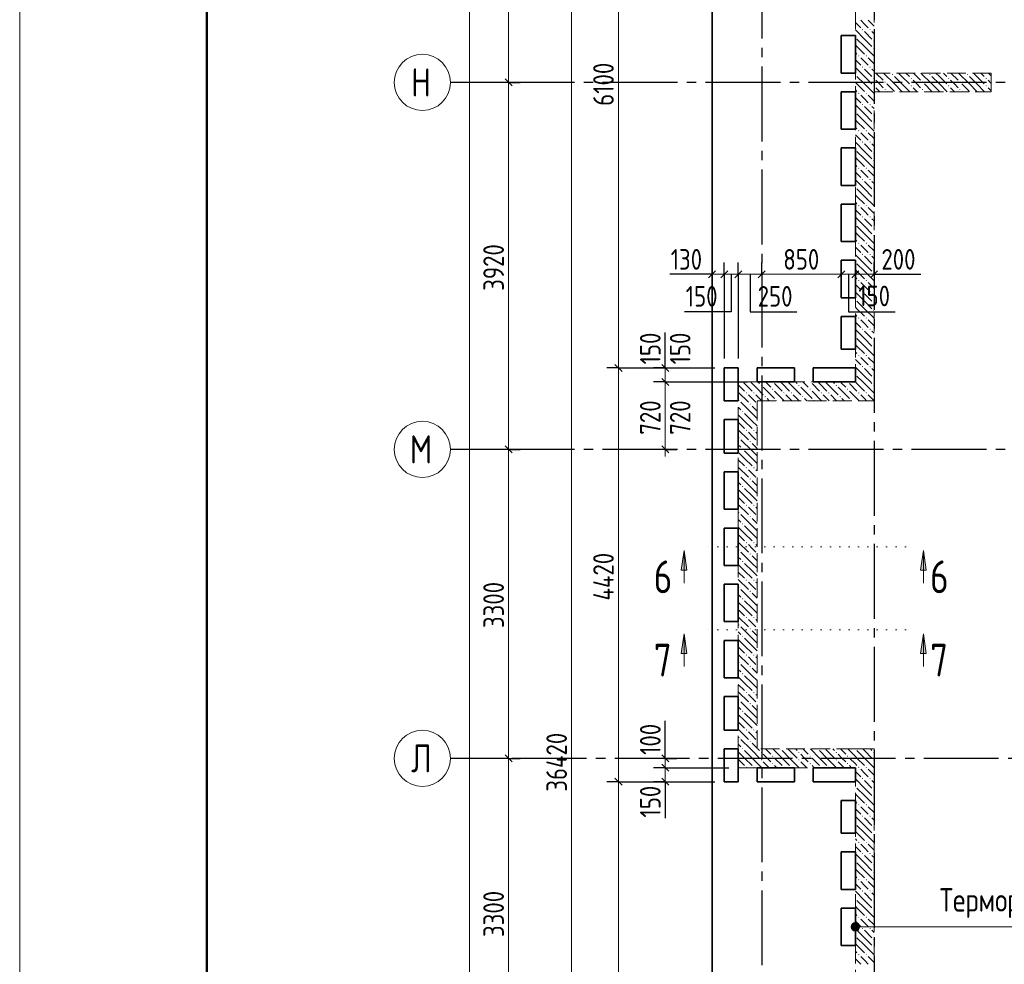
# Model space of a CAD drawing. Header units: millimetres. Extents: x 0 to 43617, y 0 to 59400.
# Tile 22 of 32: x 0 to 10514, y 36830 to 46920. Entities that reach past the tile are written whole.
import ezdxf

# ---------------------------------------------------------------- set-up
doc = ezdxf.new("R2010")
doc.units = ezdxf.units.MM
for name, pattern in [('______2', [270, 200, -70]), ('______5', [1100, 800, -100, 100, -100]), ('______9', [100, 0, -100])]:
    doc.linetypes.add(name, pattern=pattern)
for name, color, linetype, lineweight in [('Standard', 7, 'Continuous', 25), ('Оси', 40, '______5', 18), ('Примечания', 7, 'Continuous', 25), ('Размерная выноска', 7, 'Continuous', 13), ('Сечения символ', 7, 'Continuous', 25)]:
    doc.layers.add(name, color=color, linetype=linetype, lineweight=lineweight)
doc.layers.add('ЖБ Перекрытие верхний уровень', color=7, linetype='Continuous', lineweight=25, true_color=0xe0e0ff)
doc.layers.add('ЖБ Стена верхний уровень', color=7, linetype='Continuous', lineweight=25, true_color=0x006e00)
doc.styles.add('GOST 2.304-81', font='txt')
doc.styles.add('ISOCPEUR', font='txt')

msp = doc.modelspace()

# ---------------------------------------------------------------- hatches: boundary and pattern name
at = {"layer": 'ЖБ Стена верхний уровень', "linetype": 'Continuous', "lineweight": 18, "transparency": 33554687}
for points in [[(8994, 46813), (9001, 46820), (9007, 46813), (9001, 46807)], [(9074, 46813), (9081, 46820), (9087, 46813), (9081, 46807)], [(8924, 46737), (8927, 46733), (8924, 46730)], [(9114, 46693), (9121, 46700), (9124, 46697), (9124, 46690), (9121, 46687)], [(9114, 46613), (9121, 46620), (9124, 46617), (9124, 46610), (9121, 46607)], [(8954, 46533), (8961, 46540), (8967, 46533), (8961, 46527)], [(9034, 46533), (9041, 46540), (9047, 46533), (9041, 46527)], [(8994, 46413), (9001, 46420), (9007, 46413), (9001, 46407)], [(9074, 46413), (9081, 46420), (9087, 46413), (9081, 46407)], [(8924, 46337), (8927, 46333), (8924, 46330)], [(9114, 46293), (9121, 46300), (9124, 46297), (9124, 46290), (9121, 46287)], [(9124, 46297), (9127, 46293), (9124, 46290)], [(9314, 46333), (9321, 46340), (9327, 46333), (9321, 46327)], [(9514, 46293), (9521, 46300), (9527, 46293), (9521, 46287)], [(9714, 46333), (9721, 46340), (9727, 46333), (9721, 46327)], [(9914, 46293), (9921, 46300), (9927, 46293), (9921, 46287)], [(10114, 46333), (10121, 46340), (10127, 46333), (10121, 46327)], [(10314, 46293), (10321, 46300), (10327, 46293), (10321, 46287)], [(9114, 46213), (9121, 46220), (9124, 46217), (9124, 46210), (9121, 46207)], [(9124, 46217), (9127, 46213), (9124, 46210)], [(9234, 46253), (9241, 46260), (9247, 46253), (9241, 46247)], [(9234, 46173), (9241, 46180), (9247, 46173), (9241, 46167)], [(9514, 46213), (9521, 46220), (9527, 46213), (9521, 46207)], [(9634, 46253), (9641, 46260), (9647, 46253), (9641, 46247)], [(9634, 46173), (9641, 46180), (9647, 46173), (9641, 46167)], [(9914, 46213), (9921, 46220), (9927, 46213), (9921, 46207)], [(10034, 46253), (10041, 46260), (10047, 46253), (10041, 46247)], [(10034, 46173), (10041, 46180), (10047, 46173), (10041, 46167)], [(10314, 46213), (10321, 46220), (10327, 46213), (10321, 46207)], [(8954, 46133), (8961, 46140), (8967, 46133), (8961, 46127)], [(9034, 46133), (9041, 46140), (9047, 46133), (9041, 46127)], [(8994, 46013), (9001, 46020), (9007, 46013), (9001, 46007)], [(9074, 46013), (9081, 46020), (9087, 46013), (9081, 46007)], [(8924, 45937), (8927, 45933), (8924, 45930)], [(9114, 45893), (9121, 45900), (9124, 45897), (9124, 45890), (9121, 45887)], [(8954, 45733), (8961, 45740), (8967, 45733), (8961, 45727)], [(9034, 45733), (9041, 45740), (9047, 45733), (9041, 45727)], [(9114, 45813), (9121, 45820), (9124, 45817), (9124, 45810), (9121, 45807)], [(8924, 45537), (8927, 45533), (8924, 45530)], [(8994, 45613), (9001, 45620), (9007, 45613), (9001, 45607)], [(9074, 45613), (9081, 45620), (9087, 45613), (9081, 45607)], [(9114, 45493), (9121, 45500), (9124, 45497), (9124, 45490), (9121, 45487)], [(8954, 45333), (8961, 45340), (8967, 45333), (8961, 45327)], [(9034, 45333), (9041, 45340), (9047, 45333), (9041, 45327)], [(9114, 45413), (9121, 45420), (9124, 45417), (9124, 45410), (9121, 45407)], [(8994, 45213), (9001, 45220), (9007, 45213), (9001, 45207)], [(9074, 45213), (9081, 45220), (9087, 45213), (9081, 45207)], [(8924, 45137), (8927, 45133), (8924, 45130)], [(9114, 45093), (9121, 45100), (9124, 45097), (9124, 45090), (9121, 45087)], [(9114, 45013), (9121, 45020), (9124, 45017), (9124, 45010), (9121, 45007)], [(8954, 44933), (8961, 44940), (8967, 44933), (8961, 44927)], [(9034, 44933), (9041, 44940), (9047, 44933), (9041, 44927)], [(8994, 44813), (9001, 44820), (9007, 44813), (9001, 44807)], [(9074, 44813), (9081, 44820), (9087, 44813), (9081, 44807)], [(8924, 44737), (8927, 44733), (8924, 44730)], [(9114, 44693), (9121, 44700), (9124, 44697), (9124, 44690), (9121, 44687)], [(9114, 44613), (9121, 44620), (9124, 44617), (9124, 44610), (9121, 44607)], [(8954, 44533), (8961, 44540), (8967, 44533), (8961, 44527)], [(9034, 44533), (9041, 44540), (9047, 44533), (9041, 44527)], [(8994, 44413), (9001, 44420), (9007, 44413), (9001, 44407)], [(9074, 44413), (9081, 44420), (9087, 44413), (9081, 44407)], [(8924, 44337), (8927, 44333), (8924, 44330)], [(9114, 44293), (9121, 44300), (9124, 44297), (9124, 44290), (9121, 44287)], [(9114, 44213), (9121, 44220), (9124, 44217), (9124, 44210), (9121, 44207)], [(8954, 44133), (8961, 44140), (8967, 44133), (8961, 44127)], [(9034, 44133), (9041, 44140), (9047, 44133), (9041, 44127)], [(8994, 44013), (9001, 44020), (9007, 44013), (9001, 44007)], [(9074, 44013), (9081, 44020), (9087, 44013), (9081, 44007)], [(8924, 43937), (8927, 43933), (8924, 43930)], [(9114, 43893), (9121, 43900), (9124, 43897), (9124, 43890), (9121, 43887)], [(9114, 43813), (9121, 43820), (9124, 43817), (9124, 43810), (9121, 43807)], [(8954, 43733), (8961, 43740), (8967, 43733), (8961, 43727)], [(9034, 43733), (9041, 43740), (9047, 43733), (9041, 43727)], [(8924, 43537), (8927, 43533), (8924, 43530)], [(8994, 43613), (9001, 43620), (9007, 43613), (9001, 43607)], [(9074, 43613), (9081, 43620), (9087, 43613), (9081, 43607)], [(9114, 43493), (9121, 43500), (9124, 43497), (9124, 43490), (9121, 43487)], [(8954, 43333), (8961, 43340), (8967, 43333), (8961, 43327)], [(9034, 43333), (9041, 43340), (9047, 43333), (9041, 43327)], [(9114, 43413), (9121, 43420), (9124, 43417), (9124, 43410), (9121, 43407)], [(8994, 43213), (9001, 43220), (9007, 43213), (9001, 43207)], [(9074, 43213), (9081, 43220), (9087, 43213), (9081, 43207)], [(8924, 43137), (8927, 43133), (8924, 43130)], [(7914, 43013), (7921, 43020), (7927, 43013), (7921, 43007)], [(8044, 43050), (8041, 43047), (8038, 43050)], [(8314, 43013), (8321, 43020), (8327, 43013), (8321, 43007)], [(8444, 43050), (8441, 43047), (8438, 43050)], [(8714, 43013), (8721, 43020), (8727, 43013), (8721, 43007)], [(8844, 43050), (8841, 43047), (8838, 43050)], [(9114, 43093), (9121, 43100), (9124, 43097), (9124, 43090), (9121, 43087)], [(9114, 43013), (9121, 43020), (9124, 43017), (9124, 43010), (9121, 43007)], [(7754, 42933), (7761, 42940), (7767, 42933), (7761, 42927)], [(7834, 42933), (7841, 42940), (7847, 42933), (7841, 42927)], [(7954, 42893), (7961, 42900), (7967, 42893), (7961, 42887)], [(8034, 42973), (8041, 42980), (8047, 42973), (8041, 42967)], [(8154, 42933), (8161, 42940), (8167, 42933), (8161, 42927)], [(8234, 42933), (8241, 42940), (8247, 42933), (8241, 42927)], [(8354, 42893), (8361, 42900), (8367, 42893), (8361, 42887)], [(8434, 42973), (8441, 42980), (8447, 42973), (8441, 42967)], [(8554, 42933), (8561, 42940), (8567, 42933), (8561, 42927)], [(8634, 42933), (8641, 42940), (8647, 42933), (8641, 42927)], [(8754, 42893), (8761, 42900), (8767, 42893), (8761, 42887)], [(8834, 42973), (8841, 42980), (8847, 42973), (8841, 42967)], [(8954, 42933), (8961, 42940), (8967, 42933), (8961, 42927)], [(9034, 42933), (9041, 42940), (9047, 42933), (9041, 42927)], [(7674, 42853), (7681, 42860), (7687, 42853), (7681, 42847)], [(7794, 42813), (7801, 42820), (7807, 42813), (7801, 42807)], [(8074, 42853), (8081, 42860), (8087, 42853), (8084, 42850), (8078, 42850)], [(8474, 42853), (8481, 42860), (8487, 42853), (8484, 42850), (8478, 42850)], [(8874, 42853), (8881, 42860), (8887, 42853), (8884, 42850), (8878, 42850)], [(7714, 42733), (7721, 42740), (7727, 42733), (7721, 42727)], [(7754, 42533), (7761, 42540), (7767, 42533), (7761, 42527)], [(7834, 42533), (7841, 42540), (7847, 42533), (7841, 42527)], [(7674, 42453), (7681, 42460), (7687, 42453), (7681, 42447)], [(7794, 42413), (7801, 42420), (7807, 42413), (7801, 42407)], [(7714, 42333), (7721, 42340), (7727, 42333), (7721, 42327)], [(7674, 42053), (7681, 42060), (7687, 42053), (7681, 42047)], [(7754, 42133), (7761, 42140), (7767, 42133), (7761, 42127)], [(7834, 42133), (7841, 42140), (7847, 42133), (7841, 42127)], [(7794, 42013), (7801, 42020), (7807, 42013), (7801, 42007)], [(7714, 41933), (7721, 41940), (7727, 41933), (7721, 41927)], [(7674, 41653), (7681, 41660), (7687, 41653), (7681, 41647)], [(7754, 41733), (7761, 41740), (7767, 41733), (7761, 41727)], [(7834, 41733), (7841, 41740), (7847, 41733), (7841, 41727)], [(7714, 41533), (7721, 41540), (7727, 41533), (7721, 41527)], [(7794, 41613), (7801, 41620), (7807, 41613), (7801, 41607)], [(7754, 41333), (7761, 41340), (7767, 41333), (7761, 41327)], [(7834, 41333), (7841, 41340), (7847, 41333), (7841, 41327)], [(7674, 41253), (7681, 41260), (7687, 41253), (7681, 41247)], [(7794, 41213), (7801, 41220), (7807, 41213), (7801, 41207)], [(7714, 41133), (7721, 41140), (7727, 41133), (7721, 41127)], [(7754, 40933), (7761, 40940), (7767, 40933), (7761, 40927)], [(7834, 40933), (7841, 40940), (7847, 40933), (7841, 40927)], [(7674, 40853), (7681, 40860), (7687, 40853), (7681, 40847)], [(7794, 40813), (7801, 40820), (7807, 40813), (7801, 40807)], [(7714, 40733), (7721, 40740), (7727, 40733), (7721, 40727)], [(7754, 40533), (7761, 40540), (7767, 40533), (7761, 40527)], [(7834, 40533), (7841, 40540), (7847, 40533), (7841, 40527)], [(7674, 40453), (7681, 40460), (7687, 40453), (7681, 40447)], [(7794, 40413), (7801, 40420), (7807, 40413), (7801, 40407)], [(7714, 40333), (7721, 40340), (7727, 40333), (7721, 40327)], [(7754, 40133), (7761, 40140), (7767, 40133), (7761, 40127)], [(7834, 40133), (7841, 40140), (7847, 40133), (7841, 40127)], [(7674, 40053), (7681, 40060), (7687, 40053), (7681, 40047)], [(7794, 40013), (7801, 40020), (7807, 40013), (7801, 40007)], [(7714, 39933), (7721, 39940), (7727, 39933), (7721, 39927)], [(7674, 39653), (7681, 39660), (7687, 39653), (7681, 39647)], [(7754, 39733), (7761, 39740), (7767, 39733), (7761, 39727)], [(7834, 39733), (7841, 39740), (7847, 39733), (7841, 39727)], [(7714, 39533), (7721, 39540), (7727, 39533), (7721, 39527)], [(7794, 39613), (7801, 39620), (7807, 39613), (7801, 39607)], [(7754, 39333), (7761, 39340), (7767, 39333), (7761, 39327)], [(7834, 39333), (7841, 39340), (7847, 39333), (7841, 39327)], [(7674, 39253), (7681, 39260), (7687, 39253), (7681, 39247)], [(7794, 39213), (7801, 39220), (7807, 39213), (7801, 39207)], [(7714, 39133), (7721, 39140), (7727, 39133), (7724, 39130), (7718, 39130)], [(7724, 39130), (7721, 39127), (7718, 39130)], [(8124, 39130), (8121, 39127), (8118, 39130)], [(8524, 39130), (8521, 39127), (8518, 39130)], [(8924, 39130), (8921, 39127), (8918, 39130), (8924, 39130)], [(8924, 39130), (8924, 39130), (8924, 39130)], [(7914, 39093), (7921, 39100), (7927, 39093), (7921, 39087)], [(7914, 39013), (7921, 39020), (7927, 39013), (7921, 39007)], [(8034, 39053), (8041, 39060), (8047, 39053), (8041, 39047)], [(8314, 39093), (8321, 39100), (8327, 39093), (8321, 39087)], [(8314, 39013), (8321, 39020), (8327, 39013), (8321, 39007)], [(8434, 39053), (8441, 39060), (8447, 39053), (8441, 39047)], [(8714, 39093), (8721, 39100), (8727, 39093), (8721, 39087)], [(8714, 39013), (8721, 39020), (8727, 39013), (8721, 39007)], [(8834, 39053), (8841, 39060), (8847, 39053), (8841, 39047)], [(9114, 39093), (9121, 39100), (9124, 39097), (9124, 39090), (9121, 39087)], [(9114, 39013), (9121, 39020), (9124, 39017), (9124, 39010), (9121, 39007)], [(7754, 38933), (7761, 38940), (7767, 38933), (7764, 38930), (7758, 38930)], [(7834, 38933), (7841, 38940), (7847, 38933), (7844, 38930), (7838, 38930)], [(8034, 38973), (8041, 38980), (8047, 38973), (8041, 38967)], [(8154, 38933), (8161, 38940), (8167, 38933), (8164, 38930), (8158, 38930)], [(8234, 38933), (8241, 38940), (8247, 38933), (8244, 38930), (8238, 38930)], [(8434, 38973), (8441, 38980), (8447, 38973), (8441, 38967)], [(8554, 38933), (8561, 38940), (8567, 38933), (8564, 38930), (8558, 38930)], [(8634, 38933), (8641, 38940), (8647, 38933), (8644, 38930), (8638, 38930)], [(8834, 38973), (8841, 38980), (8847, 38973), (8841, 38967)], [(8954, 38933), (8961, 38940), (8967, 38933), (8961, 38927)], [(9034, 38933), (9041, 38940), (9047, 38933), (9041, 38927)], [(8994, 38813), (9001, 38820), (9007, 38813), (9001, 38807)], [(9074, 38813), (9081, 38820), (9087, 38813), (9081, 38807)], [(8924, 38737), (8927, 38733), (8924, 38730)], [(9114, 38693), (9121, 38700), (9124, 38697), (9124, 38690), (9121, 38687)], [(9114, 38613), (9121, 38620), (9124, 38617), (9124, 38610), (9121, 38607)], [(8954, 38533), (8961, 38540), (8967, 38533), (8961, 38527)], [(9034, 38533), (9041, 38540), (9047, 38533), (9041, 38527)], [(8994, 38413), (9001, 38420), (9007, 38413), (9001, 38407)], [(9074, 38413), (9081, 38420), (9087, 38413), (9081, 38407)], [(8924, 38337), (8927, 38333), (8924, 38330)], [(9114, 38293), (9121, 38300), (9124, 38297), (9124, 38290), (9121, 38287)], [(9114, 38213), (9121, 38220), (9124, 38217), (9124, 38210), (9121, 38207)], [(8954, 38133), (8961, 38140), (8967, 38133), (8961, 38127)], [(9034, 38133), (9041, 38140), (9047, 38133), (9041, 38127)], [(8994, 38013), (9001, 38020), (9007, 38013), (9001, 38007)], [(9074, 38013), (9081, 38020), (9087, 38013), (9081, 38007)], [(8924, 37937), (8927, 37933), (8924, 37930)], [(9114, 37893), (9121, 37900), (9124, 37897), (9124, 37890), (9121, 37887)], [(9114, 37813), (9121, 37820), (9124, 37817), (9124, 37810), (9121, 37807)], [(8954, 37733), (8961, 37740), (8967, 37733), (8961, 37727)], [(9034, 37733), (9041, 37740), (9047, 37733), (9041, 37727)], [(8924, 37537), (8927, 37533), (8924, 37530)], [(8994, 37613), (9001, 37620), (9007, 37613), (9001, 37607)], [(9074, 37613), (9081, 37620), (9087, 37613), (9081, 37607)], [(9114, 37493), (9121, 37500), (9124, 37497), (9124, 37490), (9121, 37487)], [(8954, 37333), (8961, 37340), (8967, 37333), (8961, 37327)], [(9034, 37333), (9041, 37340), (9047, 37333), (9041, 37327)], [(9114, 37413), (9121, 37420), (9124, 37417), (9124, 37410), (9121, 37407)], [(8924, 37137), (8927, 37133), (8924, 37130)], [(8994, 37213), (9001, 37220), (9007, 37213), (9001, 37207)], [(9074, 37213), (9081, 37220), (9087, 37213), (9081, 37207)], [(9114, 37093), (9121, 37100), (9124, 37097), (9124, 37090), (9121, 37087)], [(9114, 37013), (9121, 37020), (9124, 37017), (9124, 37010), (9121, 37007)], [(8954, 36933), (8961, 36940), (8967, 36933), (8961, 36927)], [(9034, 36933), (9041, 36940), (9047, 36933), (9041, 36927)]]:
    msp.add_hatch(color=7, dxfattribs=at).paths.add_polyline_path(points, flags=16)
at = {"layer": 'Примечания', "linetype": 'Continuous', "lineweight": 13, "transparency": 33554687}
for points in [[(8885, 37208), (8885, 37252), (8879, 37230)], [(8902, 37191), (8902, 37269), (8885, 37252)], [(8902, 37191), (8885, 37252), (8885, 37208)], [(8924, 37185), (8924, 37275), (8902, 37269)], [(8924, 37185), (8902, 37269), (8902, 37191)], [(8946, 37191), (8946, 37269), (8924, 37275)], [(8946, 37191), (8924, 37275), (8924, 37185)], [(8963, 37208), (8963, 37252), (8946, 37269)], [(8963, 37208), (8946, 37269), (8946, 37191)], [(8963, 37252), (8963, 37208), (8969, 37230)]]:
    msp.add_hatch(color=7, dxfattribs=at).paths.add_polyline_path(points)
at = {"layer": 'Сечения символ', "linetype": 'Continuous', "lineweight": 13, "transparency": 33554687}
for points in [[(7064, 41039), (7094, 41249), (7124, 41039)], [(9621, 41039), (9651, 41249), (9681, 41039)], [(7064, 40149), (7094, 40359), (7124, 40149)], [(9621, 40149), (9651, 40359), (9681, 40149)]]:
    msp.add_hatch(color=7, dxfattribs=at).paths.add_polyline_path(points, flags=16)

# ---------------------------------------------------------------- linework, layer by layer
at = {"layer": 'Standard', "color": 7, "linetype": 'Continuous', "lineweight": 13, "transparency": 33554687}
for p, q in [((5221, 46250), (5221, 50170)), ((6394, 49300), (6394, 43200)), ((5221, 42330), (5221, 46250)), ((7394, 44200), (7319, 44200)), ((7524, 44200), (7394, 44200)), ((7674, 44200), (7524, 44200)), ((7924, 44200), (7674, 44200)), ((8774, 44200), (7924, 44200)), ((9124, 44200), (9199, 44200)), ((6894, 43200), (6894, 43275)), ((6894, 43200), (6894, 43275)), ((6394, 43200), (6394, 38780)), ((6894, 43050), (6894, 43200)), ((6894, 43200), (6894, 43050)), ((6894, 43050), (6894, 42330)), ((5221, 39030), (5221, 42330)), ((6894, 42330), (6894, 42255)), ((6894, 42330), (6894, 42255)), ((5221, 35730), (5221, 39030)), ((6894, 39030), (6894, 39105)), ((6894, 38930), (6894, 39030)), ((6894, 38780), (6894, 38930)), ((6394, 38780), (6394, 32680)), ((6894, 38780), (6894, 38705))]:
    msp.add_line(p, q, dxfattribs=at)
at = {"layer": 'Standard', "color": 7, "linetype": 'Continuous', "lineweight": 25, "transparency": 33554687}
for p, q in [((5258, 46212), (5183, 46288)), ((7431, 44238), (7357, 44162)), ((7561, 44238), (7486, 44162)), ((7712, 44238), (7636, 44162)), ((7961, 44238), (7886, 44162)), ((8812, 44238), (8736, 44162)), ((8961, 44238), (8886, 44162)), ((9161, 44238), (9086, 44162)), ((6357, 43238), (6432, 43162)), ((6931, 43162), (6857, 43238)), ((6857, 43238), (6932, 43162)), ((6931, 43012), (6857, 43088)), ((6857, 43088), (6932, 43012)), ((5258, 42292), (5183, 42367)), ((6931, 42292), (6857, 42367)), ((6857, 42367), (6932, 42292)), ((5258, 38992), (5183, 39067)), ((6931, 38992), (6857, 39067)), ((6931, 38892), (6857, 38967)), ((6357, 38817), (6432, 38743)), ((6931, 38743), (6857, 38817))]:
    msp.add_line(p, q, dxfattribs=at)
at = {"layer": 'Standard', "color": 251, "linetype": 'Continuous', "lineweight": -3, "true_color": 0x656565, "transparency": 33554687}
for p, q in [((5221, 46250), (5096, 46250)), ((5221, 46250), (5346, 46250)), ((7394, 44200), (7394, 44325)), ((7524, 44200), (7524, 44325)), ((7674, 44200), (7674, 44325)), ((7924, 44200), (7924, 44325)), ((8774, 44200), (8774, 44325)), ((8924, 44200), (8924, 44325)), ((9124, 44200), (9124, 44325)), ((7394, 44200), (7394, 44075)), ((7394, 44200), (7394, 44200)), ((7524, 44200), (7524, 44075)), ((7674, 44200), (7674, 44075)), ((7924, 44200), (7924, 44075)), ((7924, 44200), (7924, 44200)), ((8774, 44200), (8774, 44075)), ((8774, 44200), (8774, 44200)), ((8924, 44200), (8924, 44075)), ((8924, 44200), (8924, 44200)), ((9124, 44200), (9124, 44075)), ((9124, 44200), (9124, 44200)), ((6394, 43200), (6269, 43200)), ((6394, 43200), (6519, 43200)), ((6394, 43200), (7424, 43200)), ((6894, 43200), (6769, 43200)), ((6894, 43200), (6769, 43200)), ((6894, 43200), (7019, 43200)), ((6894, 43200), (7424, 43200)), ((6894, 43200), (7019, 43200)), ((6894, 43050), (6769, 43050)), ((6894, 43050), (6769, 43050)), ((6894, 43050), (7019, 43050)), ((6894, 43050), (7574, 43050)), ((6894, 43050), (7019, 43050)), ((5221, 42330), (5096, 42330)), ((5221, 42330), (5346, 42330)), ((6894, 42330), (6769, 42330)), ((6894, 42330), (6769, 42330)), ((6894, 42330), (7019, 42330)), ((6894, 42330), (6894, 42330)), ((6894, 42330), (7019, 42330)), ((6894, 42330), (6894, 42330)), ((5221, 39030), (5096, 39030)), ((5221, 39030), (5346, 39030)), ((6894, 39030), (6769, 39030)), ((6894, 39030), (7019, 39030)), ((6894, 39030), (6894, 39030)), ((6894, 38930), (6769, 38930)), ((6894, 38930), (7019, 38930)), ((6894, 38930), (7574, 38930)), ((6394, 38780), (6269, 38780)), ((6394, 38780), (6519, 38780)), ((6394, 38780), (7424, 38780)), ((6894, 38780), (6769, 38780)), ((6894, 38780), (7019, 38780)), ((6894, 38780), (7424, 38780))]:
    msp.add_line(p, q, dxfattribs=at)
at = {"layer": 'Standard', "color": 7, "linetype": 'Continuous', "lineweight": 13, "transparency": 33554687}
msp.add_lwpolyline([(0, 0), (42000, 0), (42000, 59400), (0, 59400), (0, 0)], close=True, dxfattribs=at)
at = {"layer": 'Standard', "color": 7, "linetype": 'Continuous', "lineweight": 50, "transparency": 33554687}
msp.add_lwpolyline([(2000, 58900), (41500, 58900), (41500, 500), (2000, 500), (2000, 58900)], close=True, dxfattribs=at)
at = {"layer": 'Standard', "color": 7, "linetype": 'Continuous', "lineweight": 13, "transparency": 33554687}
for points in [[(5894, 57220), (5894, 38586), (5894, 38586), (5894, 20800)], [(4802, 10630), (4802, 33448), (4802, 33448), (4802, 57120)], [(8924, 44200), (8885, 44200), (8885, 44200), (8774, 44200)], [(9124, 44200), (9067, 44200), (9067, 44200), (8961, 44200), (8961, 44200), (8924, 44200)], [(6894, 42330), (6894, 42396), (6894, 42396), (6894, 43050)]]:
    msp.add_lwpolyline(points, dxfattribs=at)
at = {"layer": 'Standard', "color": 251, "linetype": 'Continuous', "lineweight": -3, "true_color": 0x656565, "transparency": 33554687}
for points in [[(5221, 46250), (5204, 46250), (5204, 46250), (5204, 46250), (5204, 46250), (5204, 46250), (5204, 46250), (4700, 46250)], [(7524, 44200), (7524, 43906), (7524, 43906), (7524, 43300)], [(7674, 44200), (7674, 43934), (7674, 43934), (7674, 43300)], [(6894, 43200), (7196, 43200), (7196, 43200), (7424, 43200)], [(6894, 43050), (7196, 43050), (7196, 43050), (7774, 43050)], [(5221, 42330), (5204, 42330), (5204, 42330), (5204, 42330), (5204, 42330), (5204, 42330), (5204, 42330), (5204, 42330), (5204, 42330), (4700, 42330)], [(5221, 39030), (5204, 39030), (5204, 39030), (5204, 39030), (5204, 39030), (5204, 39030), (5204, 39030), (5204, 39030), (5204, 39030), (5204, 39030), (5204, 39030), (4700, 39030)]]:
    msp.add_lwpolyline(points, dxfattribs=at)
at = {"layer": 'ЖБ Перекрытие верхний уровень', "color": 7, "linetype": 'Continuous', "lineweight": 35, "transparency": 33554687}
for p, q in [((7394, 57220), (7394, 22670)), ((8774, 46750), (8924, 46750)), ((8774, 46350), (8774, 46750)), ((8924, 46750), (8924, 46350)), ((8924, 46350), (8774, 46350)), ((8774, 46150), (8924, 46150)), ((8774, 45750), (8774, 46150)), ((8924, 46150), (8924, 45750)), ((8924, 45750), (8774, 45750)), ((8774, 45550), (8924, 45550)), ((8774, 45150), (8774, 45550)), ((8924, 45550), (8924, 45150)), ((8924, 45150), (8774, 45150)), ((8774, 44950), (8924, 44950)), ((8774, 44550), (8774, 44950)), ((8924, 44950), (8924, 44550)), ((8924, 44550), (8774, 44550)), ((8774, 44350), (8924, 44350)), ((8774, 43950), (8774, 44350)), ((8924, 44350), (8924, 43950)), ((8924, 43950), (8774, 43950)), ((8774, 43750), (8924, 43750)), ((8774, 43400), (8774, 43750)), ((8924, 43750), (8924, 43400)), ((8924, 43400), (8774, 43400)), ((7524, 43200), (7674, 43200)), ((7524, 42850), (7524, 43200)), ((7674, 43200), (7674, 42850)), ((7874, 43200), (8274, 43200)), ((7874, 43050), (7874, 43200)), ((8274, 43200), (8274, 43050)), ((8474, 43200), (8924, 43200)), ((8474, 43050), (8474, 43200)), ((8924, 43200), (8924, 43050)), ((8274, 43050), (7874, 43050)), ((8924, 43050), (8474, 43050)), ((7674, 42850), (7524, 42850)), ((7524, 42290), (7524, 42650)), ((7524, 42650), (7674, 42650)), ((7674, 42650), (7674, 42290)), ((7674, 42290), (7524, 42290)), ((7524, 42090), (7674, 42090)), ((7524, 41690), (7524, 42090)), ((7674, 42090), (7674, 41690)), ((7674, 41690), (7524, 41690)), ((7524, 41090), (7524, 41490)), ((7524, 41490), (7674, 41490)), ((7674, 41490), (7674, 41090)), ((7674, 41090), (7524, 41090)), ((7524, 40890), (7674, 40890)), ((7524, 40490), (7524, 40890)), ((7674, 40890), (7674, 40490)), ((7674, 40490), (7524, 40490)), ((7524, 39890), (7524, 40290)), ((7524, 40290), (7674, 40290)), ((7674, 40290), (7674, 39890)), ((7674, 39890), (7524, 39890)), ((7524, 39690), (7674, 39690)), ((7524, 39330), (7524, 39690)), ((7674, 39690), (7674, 39330)), ((7674, 39330), (7524, 39330)), ((7524, 38780), (7524, 39130)), ((7524, 39130), (7674, 39130)), ((7674, 39130), (7674, 38780)), ((7874, 38780), (7874, 38930)), ((7874, 38930), (8274, 38930)), ((8274, 38930), (8274, 38780)), ((8474, 38930), (8924, 38930)), ((8474, 38780), (8474, 38930)), ((8924, 38930), (8924, 38780)), ((7674, 38780), (7524, 38780)), ((8274, 38780), (7874, 38780)), ((8924, 38780), (8474, 38780)), ((8774, 38580), (8924, 38580)), ((8774, 38230), (8774, 38580)), ((8924, 38580), (8924, 38230)), ((8924, 38230), (8774, 38230)), ((8774, 38030), (8924, 38030)), ((8774, 37630), (8774, 38030)), ((8924, 38030), (8924, 37630)), ((8924, 37630), (8774, 37630)), ((8774, 37030), (8774, 37430)), ((8774, 37430), (8924, 37430)), ((8924, 37430), (8924, 37030)), ((8924, 37030), (8774, 37030))]:
    msp.add_line(p, q, dxfattribs=at)
at = {"layer": 'ЖБ Стена верхний уровень', "color": 251, "linetype": '______2', "lineweight": 13, "true_color": 0x656565, "transparency": 33554687}
for p, q in [((9124, 46350), (9124, 49650)), ((8924, 49450), (8924, 43050)), ((10374, 46350), (9124, 46350)), ((10374, 46150), (10374, 46350)), ((9124, 46150), (10374, 46150)), ((9124, 43050), (9124, 46150)), ((7874, 43050), (7674, 43050)), ((7674, 43050), (7674, 39130)), ((8924, 43050), (7874, 43050)), ((9124, 42850), (9124, 43050)), ((7874, 42850), (9124, 42850)), ((7874, 39130), (7874, 42850)), ((7674, 39130), (7674, 38930)), ((8924, 39130), (7874, 39130)), ((9124, 39130), (8924, 39130)), ((9124, 35830), (9124, 39130)), ((7674, 38930), (8924, 38930)), ((8924, 38930), (8924, 32530))]:
    msp.add_line(p, q, dxfattribs=at)
at = {"layer": 'ЖБ Стена верхний уровень', "color": 9, "linetype": 'Continuous', "lineweight": 18, "true_color": 0xc7c7c7, "transparency": 33554687}
for p, q in [((9021, 46873), (8981, 46913)), ((9061, 46913), (9124, 46850)), ((8924, 46890), (8981, 46833)), ((9021, 46713), (8924, 46810)), ((9061, 46833), (9021, 46873)), ((9021, 46793), (9101, 46713)), ((9101, 46793), (9124, 46770)), ((8941, 46713), (9021, 46633)), ((9021, 46713), (9101, 46633)), ((8941, 46633), (8924, 46650)), ((8941, 46633), (9021, 46553)), ((9021, 46633), (9124, 46530)), ((8924, 46570), (8941, 46553)), ((8924, 46490), (8981, 46433)), ((9021, 46473), (8981, 46513)), ((9061, 46513), (9124, 46450)), ((9021, 46313), (8924, 46410)), ((9061, 46433), (9021, 46473)), ((9021, 46393), (9101, 46313)), ((9101, 46393), (9124, 46370)), ((8941, 46313), (9021, 46233)), ((9021, 46313), (9101, 46233)), ((9181, 46233), (9141, 46273)), ((9144, 46350), (9221, 46273)), ((9341, 46233), (9224, 46350)), ((9341, 46313), (9421, 46233)), ((9421, 46313), (9384, 46350)), ((9421, 46313), (9501, 46233)), ((9464, 46350), (9501, 46313)), ((9581, 46233), (9541, 46273)), ((9544, 46350), (9621, 46273)), ((9741, 46233), (9624, 46350)), ((9741, 46313), (9821, 46233)), ((9821, 46313), (9784, 46350)), ((9821, 46313), (9901, 46233)), ((9864, 46350), (9901, 46313)), ((9981, 46233), (9941, 46273)), ((9944, 46350), (10021, 46273)), ((10141, 46233), (10024, 46350)), ((10141, 46313), (10221, 46233)), ((10221, 46313), (10184, 46350)), ((10221, 46313), (10301, 46233)), ((10264, 46350), (10301, 46313)), ((10374, 46240), (10341, 46273)), ((10344, 46350), (10374, 46320)), ((8941, 46233), (8924, 46250)), ((8924, 46170), (8941, 46153)), ((8941, 46233), (9021, 46153)), ((9021, 46233), (9124, 46130)), ((9141, 46193), (9184, 46150)), ((9221, 46193), (9181, 46233)), ((9261, 46233), (9341, 46153)), ((9341, 46233), (9421, 46153)), ((9421, 46233), (9504, 46150)), ((9541, 46193), (9584, 46150)), ((9621, 46193), (9581, 46233)), ((9661, 46233), (9741, 46153)), ((9741, 46233), (9821, 46153)), ((9821, 46233), (9904, 46150)), ((9941, 46193), (9984, 46150)), ((10021, 46193), (9981, 46233)), ((10061, 46233), (10141, 46153)), ((10141, 46233), (10221, 46153)), ((10221, 46233), (10304, 46150)), ((10341, 46193), (10374, 46160)), ((8924, 46090), (8981, 46033)), ((9021, 46073), (8981, 46113)), ((9061, 46033), (9021, 46073)), ((9061, 46113), (9124, 46050)), ((9261, 46153), (9264, 46150)), ((9661, 46153), (9664, 46150)), ((10061, 46153), (10064, 46150)), ((9021, 45913), (8924, 46010)), ((9021, 45993), (9101, 45913)), ((9101, 45993), (9124, 45970)), ((8941, 45833), (8924, 45850)), ((8941, 45913), (9021, 45833)), ((9021, 45913), (9101, 45833)), ((8924, 45770), (8941, 45753)), ((8941, 45833), (9021, 45753)), ((9021, 45833), (9124, 45730)), ((8924, 45690), (8981, 45633)), ((9021, 45673), (8981, 45713)), ((9061, 45633), (9021, 45673)), ((9061, 45713), (9124, 45650)), ((9021, 45513), (8924, 45610)), ((9021, 45593), (9101, 45513)), ((9101, 45593), (9124, 45570)), ((8941, 45433), (8924, 45450)), ((8941, 45513), (9021, 45433)), ((8941, 45433), (9021, 45353)), ((9021, 45513), (9101, 45433)), ((9021, 45433), (9124, 45330)), ((8924, 45370), (8941, 45353)), ((8924, 45290), (8981, 45233)), ((9021, 45273), (8981, 45313)), ((9061, 45233), (9021, 45273)), ((9061, 45313), (9124, 45250)), ((9021, 45113), (8924, 45210)), ((8941, 45113), (9021, 45033)), ((9021, 45193), (9101, 45113)), ((9021, 45113), (9101, 45033)), ((9101, 45193), (9124, 45170)), ((8941, 45033), (8924, 45050)), ((8941, 45033), (9021, 44953)), ((9021, 45033), (9124, 44930)), ((8924, 44970), (8941, 44953)), ((9021, 44873), (8981, 44913)), ((9061, 44913), (9124, 44850)), ((8924, 44890), (8981, 44833)), ((9021, 44713), (8924, 44810)), ((9061, 44833), (9021, 44873)), ((9021, 44793), (9101, 44713)), ((9101, 44793), (9124, 44770)), ((8941, 44713), (9021, 44633)), ((9021, 44713), (9101, 44633)), ((8941, 44633), (8924, 44650)), ((8941, 44633), (9021, 44553)), ((9021, 44633), (9124, 44530)), ((8924, 44570), (8941, 44553)), ((8924, 44490), (8981, 44433)), ((9021, 44473), (8981, 44513)), ((9061, 44513), (9124, 44450)), ((9021, 44313), (8924, 44410)), ((9061, 44433), (9021, 44473)), ((9021, 44393), (9101, 44313)), ((9101, 44393), (9124, 44370)), ((8941, 44313), (9021, 44233)), ((9021, 44313), (9101, 44233)), ((8941, 44233), (8924, 44250)), ((8924, 44170), (8941, 44153)), ((8941, 44233), (9021, 44153)), ((9021, 44233), (9124, 44130)), ((8924, 44090), (8981, 44033)), ((9021, 44073), (8981, 44113)), ((9061, 44033), (9021, 44073)), ((9061, 44113), (9124, 44050)), ((9021, 43913), (8924, 44010)), ((9021, 43993), (9101, 43913)), ((9101, 43993), (9124, 43970)), ((8941, 43833), (8924, 43850)), ((8941, 43913), (9021, 43833)), ((9021, 43913), (9101, 43833)), ((8924, 43770), (8941, 43753)), ((8941, 43833), (9021, 43753)), ((9021, 43833), (9124, 43730)), ((8924, 43690), (8981, 43633)), ((9021, 43673), (8981, 43713)), ((9061, 43633), (9021, 43673)), ((9061, 43713), (9124, 43650)), ((9021, 43513), (8924, 43610)), ((9021, 43593), (9101, 43513)), ((9101, 43593), (9124, 43570)), ((8941, 43433), (8924, 43450)), ((8941, 43513), (9021, 43433)), ((8941, 43433), (9021, 43353)), ((9021, 43513), (9101, 43433)), ((9021, 43433), (9124, 43330)), ((8924, 43370), (8941, 43353)), ((8924, 43290), (8981, 43233)), ((9021, 43273), (8981, 43313)), ((9061, 43233), (9021, 43273)), ((9061, 43313), (9124, 43250)), ((9021, 43113), (8924, 43210)), ((8941, 43113), (9004, 43050)), ((9021, 43193), (9101, 43113)), ((9021, 43113), (9084, 43050)), ((9101, 43193), (9124, 43170)), ((7674, 43020), (7741, 42953)), ((7741, 43033), (7724, 43050)), ((7741, 43033), (7821, 42953)), ((7804, 43050), (7821, 43033)), ((7821, 43033), (7874, 42980)), ((7884, 43050), (7901, 43033)), ((7981, 43033), (7964, 43050)), ((8021, 42993), (7981, 43033)), ((8061, 43033), (8141, 42953)), ((8141, 43033), (8124, 43050)), ((8141, 43033), (8221, 42953)), ((8204, 43050), (8221, 43033)), ((8221, 43033), (8341, 42913)), ((8284, 43050), (8301, 43033)), ((8381, 43033), (8364, 43050)), ((8421, 42993), (8381, 43033)), ((8461, 43033), (8541, 42953)), ((8541, 43033), (8524, 43050)), ((8541, 43033), (8621, 42953)), ((8604, 43050), (8621, 43033)), ((8621, 43033), (8741, 42913)), ((8684, 43050), (8701, 43033)), ((8781, 43033), (8764, 43050)), ((8821, 42993), (8781, 43033)), ((8861, 43033), (8941, 42953)), ((8941, 43033), (8924, 43050)), ((8924, 43050), (8924, 43050)), ((8941, 43033), (9021, 42953)), ((9004, 43050), (9021, 43033)), ((9021, 43033), (9124, 42930)), ((9084, 43050), (9101, 43033)), ((7674, 42940), (7781, 42833)), ((7821, 42873), (7781, 42913)), ((7861, 42913), (7874, 42900)), ((7874, 42980), (7941, 42913)), ((7874, 42900), (7924, 42850)), ((7941, 42993), (8061, 42873)), ((8061, 42953), (8164, 42850)), ((8221, 42873), (8181, 42913)), ((8261, 42913), (8324, 42850)), ((8341, 42993), (8461, 42873)), ((8461, 42953), (8564, 42850)), ((8621, 42873), (8581, 42913)), ((8661, 42913), (8724, 42850)), ((8741, 42993), (8861, 42873)), ((8861, 42953), (8964, 42850)), ((9021, 42873), (8981, 42913)), ((9061, 42913), (9124, 42850)), ((7821, 42713), (7701, 42833)), ((7861, 42833), (7821, 42873)), ((7981, 42873), (8004, 42850)), ((8244, 42850), (8221, 42873)), ((8381, 42873), (8404, 42850)), ((8644, 42850), (8621, 42873)), ((8781, 42873), (8804, 42850)), ((9044, 42850), (9021, 42873)), ((7674, 42780), (7701, 42753)), ((7741, 42633), (7674, 42700)), ((7741, 42713), (7821, 42633)), ((7821, 42793), (7874, 42740)), ((7821, 42713), (7874, 42660)), ((7674, 42620), (7741, 42553)), ((7741, 42633), (7821, 42553)), ((7821, 42633), (7874, 42580)), ((7674, 42540), (7781, 42433)), ((7821, 42473), (7781, 42513)), ((7861, 42513), (7874, 42500)), ((7674, 42380), (7701, 42353)), ((7821, 42313), (7701, 42433)), ((7861, 42433), (7821, 42473)), ((7821, 42393), (7874, 42340)), ((7741, 42233), (7674, 42300)), ((7741, 42313), (7821, 42233)), ((7821, 42313), (7874, 42260)), ((7674, 42220), (7741, 42153)), ((7741, 42233), (7821, 42153)), ((7821, 42233), (7874, 42180)), ((7674, 42140), (7781, 42033)), ((7821, 42073), (7781, 42113)), ((7861, 42033), (7821, 42073)), ((7861, 42113), (7874, 42100)), ((7674, 41980), (7701, 41953)), ((7821, 41913), (7701, 42033)), ((7821, 41993), (7874, 41940)), ((7741, 41833), (7674, 41900)), ((7741, 41913), (7821, 41833)), ((7821, 41913), (7874, 41860)), ((7674, 41820), (7741, 41753)), ((7741, 41833), (7821, 41753)), ((7821, 41833), (7874, 41780)), ((7674, 41740), (7781, 41633)), ((7821, 41673), (7781, 41713)), ((7861, 41633), (7821, 41673)), ((7861, 41713), (7874, 41700)), ((7674, 41580), (7701, 41553)), ((7821, 41513), (7701, 41633)), ((7821, 41593), (7874, 41540)), ((7741, 41433), (7674, 41500)), ((7741, 41513), (7821, 41433)), ((7741, 41433), (7821, 41353)), ((7821, 41513), (7874, 41460)), ((7821, 41433), (7874, 41380)), ((7674, 41420), (7741, 41353)), ((7674, 41340), (7781, 41233)), ((7821, 41113), (7701, 41233)), ((7821, 41273), (7781, 41313)), ((7861, 41233), (7821, 41273)), ((7861, 41313), (7874, 41300)), ((7674, 41180), (7701, 41153)), ((7741, 41113), (7821, 41033)), ((7821, 41193), (7874, 41140)), ((7821, 41113), (7874, 41060)), ((7741, 41033), (7674, 41100)), ((7674, 41020), (7741, 40953)), ((7741, 41033), (7821, 40953)), ((7821, 41033), (7874, 40980)), ((7674, 40940), (7781, 40833)), ((7821, 40873), (7781, 40913)), ((7861, 40913), (7874, 40900)), ((7821, 40713), (7701, 40833)), ((7861, 40833), (7821, 40873)), ((7674, 40780), (7701, 40753)), ((7741, 40633), (7674, 40700)), ((7741, 40713), (7821, 40633)), ((7821, 40793), (7874, 40740)), ((7821, 40713), (7874, 40660)), ((7674, 40620), (7741, 40553)), ((7741, 40633), (7821, 40553)), ((7821, 40633), (7874, 40580)), ((7674, 40540), (7781, 40433)), ((7821, 40473), (7781, 40513)), ((7861, 40513), (7874, 40500)), ((7674, 40380), (7701, 40353)), ((7821, 40313), (7701, 40433)), ((7861, 40433), (7821, 40473)), ((7821, 40393), (7874, 40340)), ((7741, 40233), (7674, 40300)), ((7741, 40313), (7821, 40233)), ((7821, 40313), (7874, 40260)), ((7674, 40220), (7741, 40153)), ((7741, 40233), (7821, 40153)), ((7821, 40233), (7874, 40180)), ((7674, 40140), (7781, 40033)), ((7821, 40073), (7781, 40113)), ((7861, 40033), (7821, 40073)), ((7861, 40113), (7874, 40100)), ((7674, 39980), (7701, 39953)), ((7821, 39913), (7701, 40033)), ((7821, 39993), (7874, 39940)), ((7741, 39833), (7674, 39900)), ((7741, 39913), (7821, 39833)), ((7821, 39913), (7874, 39860)), ((7674, 39820), (7741, 39753)), ((7741, 39833), (7821, 39753)), ((7821, 39833), (7874, 39780)), ((7674, 39740), (7781, 39633)), ((7821, 39673), (7781, 39713)), ((7861, 39633), (7821, 39673)), ((7861, 39713), (7874, 39700)), ((7674, 39580), (7701, 39553)), ((7821, 39513), (7701, 39633)), ((7821, 39593), (7874, 39540)), ((7741, 39433), (7674, 39500)), ((7741, 39513), (7821, 39433)), ((7741, 39433), (7821, 39353)), ((7821, 39513), (7874, 39460)), ((7821, 39433), (7874, 39380)), ((7674, 39420), (7741, 39353)), ((7674, 39340), (7781, 39233)), ((7804, 39130), (7701, 39233)), ((7821, 39273), (7781, 39313)), ((7861, 39233), (7821, 39273)), ((7861, 39313), (7874, 39300)), ((7674, 39180), (7701, 39153)), ((7821, 39113), (7804, 39130)), ((7821, 39193), (7874, 39140)), ((7884, 39130), (7901, 39113)), ((7964, 39130), (8021, 39073)), ((8141, 39033), (8044, 39130)), ((8221, 39113), (8204, 39130)), ((8284, 39130), (8301, 39113)), ((8364, 39130), (8421, 39073)), ((8541, 39033), (8444, 39130)), ((8621, 39113), (8604, 39130)), ((8684, 39130), (8701, 39113)), ((8764, 39130), (8821, 39073)), ((8924, 39050), (8844, 39130)), ((9021, 39113), (9004, 39130)), ((9084, 39130), (9101, 39113)), ((7741, 39033), (7674, 39100)), ((7674, 39020), (7741, 38953)), ((7741, 39113), (7821, 39033)), ((7741, 39033), (7821, 38953)), ((7821, 39113), (7901, 39033)), ((7821, 39033), (7924, 38930)), ((7981, 39033), (7941, 39073)), ((8021, 38993), (7981, 39033)), ((8061, 39033), (8141, 38953)), ((8141, 39113), (8221, 39033)), ((8141, 39033), (8221, 38953)), ((8221, 39113), (8301, 39033)), ((8221, 39033), (8324, 38930)), ((8381, 39033), (8341, 39073)), ((8421, 38993), (8381, 39033)), ((8461, 39033), (8541, 38953)), ((8541, 39113), (8621, 39033)), ((8541, 39033), (8621, 38953)), ((8621, 39113), (8701, 39033)), ((8621, 39033), (8724, 38930)), ((8781, 39033), (8741, 39073)), ((8821, 38993), (8781, 39033)), ((8861, 39033), (8924, 38970)), ((8941, 39033), (8924, 39050)), ((8941, 39113), (9021, 39033)), ((8941, 39033), (9021, 38953)), ((9021, 39113), (9101, 39033)), ((9021, 39033), (9124, 38930)), ((7674, 38940), (7684, 38930)), ((7941, 38993), (8004, 38930)), ((8061, 38953), (8084, 38930)), ((8341, 38993), (8404, 38930)), ((8461, 38953), (8484, 38930)), ((8741, 38993), (8804, 38930)), ((8861, 38953), (8884, 38930)), ((8924, 38970), (8941, 38953)), ((9021, 38873), (8981, 38913)), ((9061, 38913), (9124, 38850)), ((8924, 38890), (8981, 38833)), ((9021, 38713), (8924, 38810)), ((9061, 38833), (9021, 38873)), ((8941, 38713), (9021, 38633)), ((9021, 38793), (9101, 38713)), ((9021, 38713), (9101, 38633)), ((9101, 38793), (9124, 38770)), ((8941, 38633), (8924, 38650)), ((8941, 38633), (9021, 38553)), ((9021, 38633), (9124, 38530)), ((8924, 38570), (8941, 38553)), ((8924, 38490), (8981, 38433)), ((9021, 38473), (8981, 38513)), ((9061, 38513), (9124, 38450)), ((9021, 38313), (8924, 38410)), ((9061, 38433), (9021, 38473)), ((9021, 38393), (9101, 38313)), ((9101, 38393), (9124, 38370)), ((8941, 38313), (9021, 38233)), ((9021, 38313), (9101, 38233)), ((8941, 38233), (8924, 38250)), ((8924, 38170), (8941, 38153)), ((8941, 38233), (9021, 38153)), ((9021, 38233), (9124, 38130)), ((8924, 38090), (8981, 38033)), ((9021, 38073), (8981, 38113)), ((9061, 38033), (9021, 38073)), ((9061, 38113), (9124, 38050)), ((9021, 37913), (8924, 38010)), ((9021, 37993), (9101, 37913)), ((9101, 37993), (9124, 37970)), ((8941, 37913), (9021, 37833)), ((9021, 37913), (9101, 37833)), ((8941, 37833), (8924, 37850)), ((8924, 37770), (8941, 37753)), ((8941, 37833), (9021, 37753)), ((9021, 37833), (9124, 37730)), ((8924, 37690), (8981, 37633)), ((9021, 37673), (8981, 37713)), ((9061, 37633), (9021, 37673)), ((9061, 37713), (9124, 37650)), ((9021, 37513), (8924, 37610)), ((9021, 37593), (9101, 37513)), ((9101, 37593), (9124, 37570)), ((8941, 37433), (8924, 37450)), ((8941, 37513), (9021, 37433)), ((8941, 37433), (9021, 37353)), ((9021, 37513), (9101, 37433)), ((9021, 37433), (9124, 37330)), ((8924, 37370), (8941, 37353)), ((8924, 37290), (8981, 37233)), ((9021, 37273), (8981, 37313)), ((9061, 37233), (9021, 37273)), ((9061, 37313), (9124, 37250)), ((9021, 37113), (8924, 37210)), ((9021, 37193), (9101, 37113)), ((9101, 37193), (9124, 37170)), ((8941, 37033), (8924, 37050)), ((8941, 37113), (9021, 37033)), ((8941, 37033), (9021, 36953)), ((9021, 37113), (9101, 37033)), ((9021, 37033), (9124, 36930)), ((8924, 36970), (8941, 36953)), ((9021, 36873), (8981, 36913)), ((9061, 36913), (9124, 36850)), ((8924, 36890), (8981, 36833)), ((9061, 36833), (9021, 36873))]:
    msp.add_line(p, q, dxfattribs=at)
at = {"layer": 'Оси', "color": 8, "linetype": '______5', "lineweight": -3, "transparency": 33554687}
for p, q in [((9124, 57820), (9124, 7100)), ((7924, 57420), (7924, 7100)), ((26824, 46250), (4600, 46250)), ((26824, 42330), (4600, 42330)), ((22554, 39030), (4600, 39030))]:
    msp.add_line(p, q, dxfattribs=at)
at = {"layer": 'Оси', "color": 7, "linetype": 'Continuous', "lineweight": 13, "transparency": 33554687}
for centre in [(4300, 46250), (4300, 42330), (4300, 39030)]:
    msp.add_circle(centre, 300, dxfattribs=at)
at = {"layer": 'Примечания', "color": 7, "linetype": 'Continuous', "lineweight": 13, "transparency": 33554687}
for p, q in [((8879, 37230), (8879, 37230)), ((8924, 37275), (8924, 37275)), ((12874, 37230), (8924, 37230)), ((8969, 37230), (8969, 37230)), ((8924, 37185), (8924, 37185))]:
    msp.add_line(p, q, dxfattribs=at)
msp.add_circle((8924, 37230), 45, dxfattribs=at)
at = {"layer": 'Размерная выноска', "color": 7, "linetype": 'Continuous', "lineweight": 25, "transparency": 33554687}
for p, q in [((7394, 44200), (6944, 44200)), ((9124, 44200), (9624, 44200)), ((6894, 43200), (6894, 43580)), ((6894, 43200), (6894, 43580)), ((6894, 39030), (6894, 39430)), ((6894, 38780), (6894, 38390))]:
    msp.add_line(p, q, dxfattribs=at)
for points in [[(7599, 44200), (7599, 43800), (7099, 43800)], [(7799, 44200), (7799, 43800), (8299, 43800)], [(8849, 44200), (8849, 43800), (9349, 43800)]]:
    msp.add_lwpolyline(points, dxfattribs=at)
at = {"layer": 'Сечения символ', "color": 7, "linetype": 'Continuous', "lineweight": 13, "transparency": 33554687}
for p, q in [((7064, 41039), (7094, 41249)), ((7094, 41249), (7094, 40902)), ((7094, 41249), (7094, 41249)), ((7094, 41249), (7094, 41249)), ((7094, 41249), (7094, 41249)), ((7094, 41249), (7124, 41039)), ((9621, 41039), (9651, 41249)), ((9651, 41249), (9651, 40902)), ((9651, 41249), (9651, 41249)), ((9651, 41249), (9651, 41249)), ((9651, 41249), (9651, 41249)), ((9651, 41249), (9681, 41039)), ((7124, 41039), (7064, 41039)), ((7094, 41039), (7094, 41024)), ((9681, 41039), (9621, 41039)), ((9651, 41039), (9651, 41024)), ((7064, 40149), (7094, 40359)), ((7094, 40359), (7094, 40012)), ((7094, 40359), (7094, 40359)), ((7094, 40359), (7094, 40359)), ((7094, 40359), (7094, 40359)), ((7094, 40359), (7124, 40149)), ((9621, 40149), (9651, 40359)), ((9651, 40359), (9651, 40012)), ((9651, 40359), (9651, 40359)), ((9651, 40359), (9651, 40359)), ((9651, 40359), (9651, 40359)), ((9651, 40359), (9681, 40149)), ((7124, 40149), (7064, 40149)), ((7094, 40149), (7094, 40134)), ((9681, 40149), (9621, 40149)), ((9651, 40149), (9651, 40134))]:
    msp.add_line(p, q, dxfattribs=at)
at = {"layer": 'Сечения символ', "color": 7, "linetype": '______9', "lineweight": 13, "transparency": 33554687}
for p, q in [((9458, 41291), (7317, 41291)), ((9458, 40401), (7317, 40401))]:
    msp.add_line(p, q, dxfattribs=at)

# ---------------------------------------------------------------- texts
at = {"layer": 'Standard', "color": 7, "linetype": 'Continuous', "lineweight": 25, "transparency": 33554687, "char_height": 220, "attachment_point": 7, "rotation": 90, "style": 'GOST 2.304-81'}
for s, insert, width in [('6100', (6344, 46000), 625.73), ('3920', (5171, 44024), 657.05), ('150', (6844, 43238), 469.51), ('150', (7163, 43238), 469.51), ('720', (6844, 42487), 531.97), ('720', (7163, 42487), 531.97), ('4420', (6344, 40716), 672.62), ('3300', (5171, 40422), 641.48), ('100', (6844, 39067), 485.09), ('36420', (5844, 38674), 797.71), ('150', (6844, 38398), 469.51), ('3300', (5171, 37122), 641.48)]:
    msp.add_mtext(s, dxfattribs=dict(at, insert=insert, width=width))
at = {"layer": 'Standard', "color": 7, "linetype": 'Continuous', "lineweight": 25, "transparency": 33554687, "char_height": 220, "attachment_point": 7, "style": 'GOST 2.304-81'}
for s, insert, width in [('130', (6952, 44250), 469.51), ('850', (8154, 44250), 516.4), ('200', (9202, 44250), 531.97), ('150', (7113, 43855), 469.51), ('250', (7881, 43855), 516.4), ('150', (8955, 43859), 469.51)]:
    msp.add_mtext(s, dxfattribs=dict(at, insert=insert, width=width))
at = {"layer": 'Оси', "color": 7, "linetype": 'Continuous', "lineweight": 25, "transparency": 33554687, "char_height": 300, "attachment_point": 7, "style": 'ISOCPEUR'}
for s, insert, width in [('\\W0.80;Н', (4180, 46100), 359.83), ('\\W0.82;М', (4165, 42180), 392.65), ('\\W0.80;Л', (4180, 38880), 359.83)]:
    msp.add_mtext(s, dxfattribs=dict(at, insert=insert, width=width))
at = {"layer": 'Примечания', "color": 7, "linetype": 'Continuous', "lineweight": 25, "transparency": 33554687, "insert": (9824, 37325), "char_height": 250, "width": 3189.08, "attachment_point": 7, "style": 'GOST 2.304-81'}
msp.add_mtext('Терморазьем\\~400х150мм', dxfattribs=at)
at = {"layer": 'Сечения символ', "color": 7, "linetype": 'Continuous', "lineweight": 35, "transparency": 33554687, "char_height": 350, "attachment_point": 7, "style": 'ISOCPEUR'}
for s, insert, width in [('\\W0.78;6', (6771, 40794), 380.82), ('\\W0.78;6', (9722, 40794), 380.81), ('\\W0.78;7', (6771, 39904), 380.82), ('\\W0.78;7', (9722, 39904), 380.81)]:
    msp.add_mtext(s, dxfattribs=dict(at, insert=insert, width=width))

doc.saveas('drawing.dxf')
